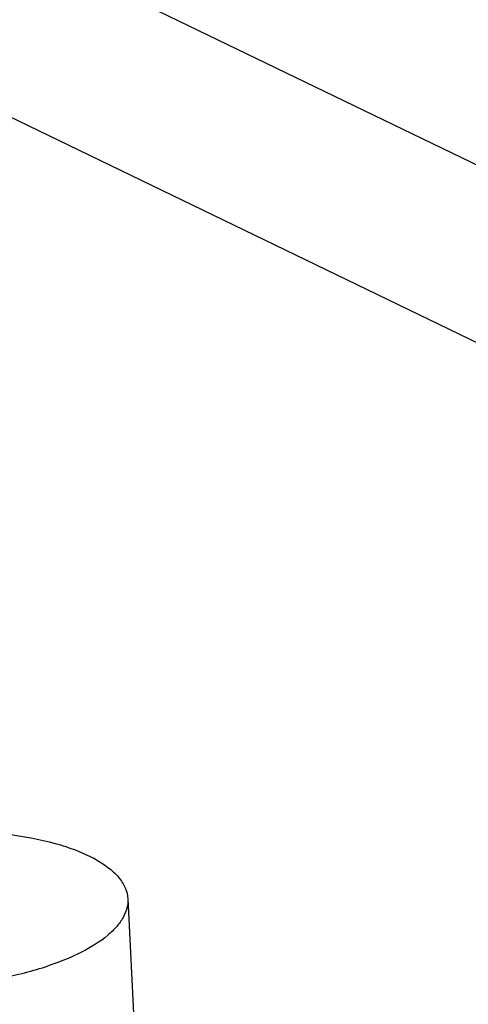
# Model space of a CAD drawing. Header units: millimetres. Extents: x -24622 to 2009, y -1603 to 2074.
# Tile 235 of 256: x 1581 to 1593, y 1057 to 1082. Entities that reach past the tile are written whole.
import ezdxf

# ---------------------------------------------------------------- set-up
doc = ezdxf.new("R2010")
doc.units = ezdxf.units.MM
doc.layers.add('02___PRT_ALL_AXES', color=7, linetype='Continuous')

msp = doc.modelspace()

# ---------------------------------------------------------------- linework, layer by layer
at = {"color": 7, "linetype": 'Continuous'}
for p, q in [((1607.906, 1070.895), (1566.078, 1091.118)), ((1608.131, 1066.298), (1566.303, 1086.522))]:
    msp.add_line(p, q, dxfattribs=at)
at = {"layer": '02___PRT_ALL_AXES', "color": 7, "linetype": 'Continuous'}
msp.add_line((1584.16, 1059.581), (1587.315, 995.233), dxfattribs=at)
for points, start_tangent, end_tangent in [([(1581.098, 1061.221), (1582.329, 1060.982), (1582.852, 1060.81), (1583.298, 1060.607), (1583.658, 1060.378), (1583.926, 1060.127), (1584.094, 1059.86), (1584.16, 1059.581)], (0.992527, -0.122029), (0.04918, -0.99879)), ([(1584.16, 1059.581), (1584.136, 1059.348), (1584.042, 1059.115), (1583.88, 1058.886), (1583.652, 1058.662), (1583.01, 1058.246), (1582.153, 1057.892)], (0.04918, -0.99879), (-0.948491, -0.316804)), ([(1574.172, 1059.091), (1574.232, 1058.827), (1574.384, 1058.572), (1574.626, 1058.331), (1574.954, 1058.109), (1575.837, 1057.738), (1576.97, 1057.487), (1578.266, 1057.374), (1579.63, 1057.407), (1580.958, 1057.584), (1582.153, 1057.892)], (0.04918, -0.99879), (0.948491, 0.316804))]:
    msp.add_spline(points, degree=3, dxfattribs=dict(at, start_tangent=start_tangent, end_tangent=end_tangent))

doc.saveas('drawing.dxf')
